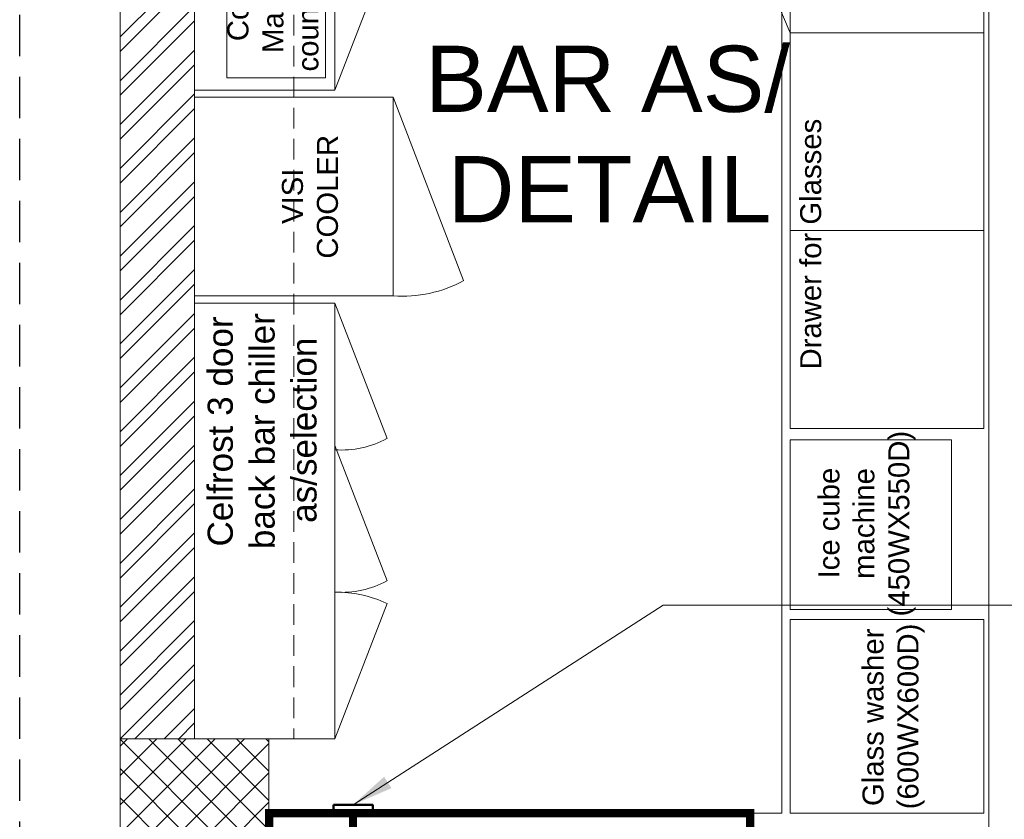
# Model space of a CAD drawing. Header units: inches. Extents: x 113025 to 158499, y 12149 to 30915.
# Tile 18 of 167: x 123397 to 123516, y 20971 to 21068. Entities that reach past the tile are written whole.
import ezdxf

# ---------------------------------------------------------------- set-up
doc = ezdxf.new("R2010")
doc.units = ezdxf.units.IN
doc.header["$MEASUREMENT"] = 0
doc.header["$PDMODE"] = 34
doc.linetypes.add('HIDDEN', pattern=[0.375, 0.25, -0.125])
for name, color, linetype, lineweight in [('FLOOR RAISE', 4, 'Continuous', 5), ('PD_BRICK WALL_115', 134, 'Continuous', 30), ('PD_COLUMN', 2, 'Continuous', 60), ('PD_ELEVATION_03', 80, 'Continuous', 25), ('PD_FURNITURE_LOOSE', 20, 'Continuous', 18), ('PD_HATCH', 45, 'Continuous', 9), ('PP- 75DIA Soil Waste Sewer pipe', 90, 'Continuous', 9), ('PP-TEXT', 7, 'Continuous', 40)]:
    doc.layers.add(name, color=color, linetype=linetype, lineweight=lineweight)
for name, color, linetype in [('PD_025_TEXT', 61, 'Continuous'), ('PD_DIMENSION', 101, 'Continuous'), ('PDF_furniture', 7, 'Continuous'), ('PDF_text', 7, 'Continuous')]:
    doc.layers.add(name, color=color, linetype=linetype)
doc.styles.add('PDF Swiss721BT-RomanCondensed', font='arial.ttf')
doc.styles.get("Standard").update_dxf_attribs({"font": 'arial.ttf', "height": 6})
doc.styles.add('style1', font='arial.ttf', dxfattribs={"height": 500})
doc.styles.add('TIMES NEW ROMAN', font='times.ttf')
doc.dimstyles.new('ISO-10', dxfattribs={"dimtxt": 6, "dimasz": 0.5, "dimexe": 1.25, "dimexo": 0.625, "dimtad": 1, "dimtoh": 1, "dimdec": 1, "dimlunit": 4, "dimtxsty": 'Standard', "dimblk": 'ARCHTICK', "dimcen": 2.5, "dimclrt": 3, "dimadec": 0, "dimazin": 0, "dimtfac": 1, "dimtdec": 1, "dimtmove": 1, "dimatfit": 3, "dimfxl": 1, "dimarcsym": 0})
doc.dimstyles.new('PP-DIM', dxfattribs={"dimtxt": 4, "dimasz": 1, "dimexe": 1, "dimexo": 1, "dimgap": 0.09, "dimtad": 0, "dimdec": 0, "dimzin": 0, "dimdsep": 46, "dimlunit": 4, "dimtxsty": 'TIMES NEW ROMAN', "dimblk": 'ARCHTICK', "dimcen": 0.09, "dimdle": 1, "dimclrd": 256, "dimclre": 256, "dimclrt": 256, "dimadec": 0, "dimazin": 0, "dimtfac": 1, "dimtdec": 4, "dimtofl": 0, "dimtmove": 1, "dimatfit": 3, "dimfxl": 1, "dimtolj": 1, "dimtzin": 0, "dimlwd": -1, "dimlwe": -1, "dimarcsym": 0})

# ---------------------------------------------------------------- blocks, each defined once
blk = doc.blocks.new('_ArchTick')
at = {"color": 0, "linetype": 'ByBlock', "const_width": 0.15}
blk.add_lwpolyline([(-0.5, -0.5), (0.5, 0.5)], dxfattribs=at)
blk = doc.blocks.new('*D707')
at = {"layer": 'Defpoints', "color": 0, "transparency": 16777216}
for p in [(-1107, -9), (-1128.13, -939), (-1107, -939)]:
    blk.add_point(p, dxfattribs=at)
at = {"layer": 'PD_DIMENSION', "color": 0, "linetype": 'HIDDEN', "lineweight": -2, "ltscale": 20, "transparency": 16777216}
for p, q in [((-1107.62, -9), (-1129.38, -9)), ((-1128.13, -9), (-1128.13, -939)), ((-1107.62, -939), (-1129.38, -939))]:
    blk.add_line(p, q, dxfattribs=at)
at = {"layer": 'PD_DIMENSION', "color": 0, "lineweight": -2, "transparency": 16777216, "xscale": 0.5, "yscale": 0.5, "zscale": 0.5}
for p, rotation in [((-1128.13, -9), 90), ((-1128.13, -939), 270)]:
    blk.add_blockref('_ArchTick', p, dxfattribs=dict(at, rotation=rotation))
at = {"layer": 'PD_DIMENSION', "color": 3, "lineweight": 5, "transparency": 16777216, "insert": (-1131.82, -474), "char_height": 6, "attachment_point": 5, "rotation": 90}
blk.add_mtext('77\'-6"', dxfattribs=at)
blk = doc.blocks.new('A$C449A6072')
at = {"color": 251, "lineweight": 5}
for points in [[(68.53, -15), (92.53, -15), (92.53, 9), (68.53, 9)], [(94.87, 5.1), (113.86, 5.1), (113.86, -6.84), (94.87, -6.84)]]:
    blk.add_lwpolyline(points, close=True, dxfattribs=at)
at = {"layer": 'PDF_furniture', "color": 251, "lineweight": 5}
blk.add_line((76.4, -86.4), (76.4, -63), dxfattribs=at)
for points in [[(67.65, 9), (15, 9), (15, -7.96), (67.65, -7.96)], [(146.01, 9), (93.36, 9), (93.36, -7.96), (146.01, -7.96)], [(6, -86.4), (29.4, -86.4), (29.4, -63), (6, -63)], [(30.62, -82.5), (51.12, -82.5), (51.12, -63), (30.62, -63)], [(52.5, -63), (100.3, -63), (100.3, -86.4), (52.5, -86.4)]]:
    blk.add_lwpolyline(points, close=True, dxfattribs=at)
for points in [[(15, -7.96), (31.36, -14.27)], [(50.45, -7.96), (34.09, -14.27)], [(67.65, -7.96), (51.29, -14.27)], [(93.36, -7.96), (109.72, -14.27)], [(92.53, -15), (70.37, -23.53)], [(100.3, -63), (115, -56.76)]]:
    blk.add_lwpolyline(points, dxfattribs=at)
blk.add_lwpolyline([(133.4, -63), (100.3, -63), (100.3, -86.4), (133.4, -86.4), (133.4, -63, -1.384008)], format="xyb", close=True, dxfattribs=at)
for centre, radius, start, end in [((17.77, -8.03), 14.95, 335.3347, 0.2423), ((43.91, -8.84), 11.22, 175.5156, 208.9074), ((61.11, -8.84), 11.22, 175.5156, 208.9074), ((83.68, -16.19), 15.2, 175.5156, 208.9074)]:
    blk.add_arc(centre, radius, start, end, dxfattribs=at)
at = {"layer": 'PDF_text', "color": 251, "attachment_point": 4, "style": 'PDF Swiss721BT-RomanCondensed'}
for s, insert, char_height, width in [('\\pi3.9997;Celfrost 3 door \\P\\pi3.6798;back bar chiller \\P\\pi6.8551;as/selection', (34.23, 0.81), 3.0356, 35.6591), ('\\pi6.0399;Coffee \\P\\pi4.6073;Machine \\P\\pi2.3757;counter top', (93.26, -0.86), 2.535, 22.1904), ('\\pi7.9161;VISI \\P\\pi3.728;COOLER', (69.29, -4.97), 2.535, 22.1904), ('\\pi11.904;Blender ', (-23.16, -58.1), 2.535, 35.8029), ('Drawer for Glasses', (59.62, -65.49), 2.535, 34.6491), ('\\pi4.5059;Ice cube \\P\\pi4.4584;machine\\P\\pi-0.086824;(450WX550D)', (29.86, -72.28), 2.535, 21.922), ('\\pi7.2453;Glass washer\\P\\pi6.8536;(600WX600D) ', (-0.38, -75.5), 2.535, 35.8029)]:
    blk.add_mtext(s, dxfattribs=dict(at, insert=insert, char_height=char_height, width=width))
blk = doc.blocks.new('FIRST FLOOR PLAN 0')
at = {"layer": 'PD_HATCH', "lineweight": 5}
h = blk.add_hatch(dxfattribs=at)
h.set_pattern_fill('ANSI32', color=251, scale=10)
h.set_pattern_definition([(45, (-1110.15, -834.2493), (-2.65165, 2.65165), []), (45, (-1108.3824, -834.2493), (-2.65165, 2.65165), [])])
h.paths.add_polyline_path([(-1107, -791.5), (-1116, -791.5), (-1116, -873), (-1107, -873)])
h.paths.add_polyline_path([(-745.5, -939), (-915, -939), (-915, -948), (-745.5, -948)])
h.paths.add_polyline_path([(-561, -939), (-730.5, -939), (-730.5, -948), (-561, -948)])
h.paths.add_polyline_path([(-1107, -75), (-1116, -75), (-1116, -156.5), (-1107, -156.5)])
h.paths.add_polyline_path([(-1107, -171.5), (-1116, -171.5), (-1116, -311.5), (-1107, -311.5)])
h.paths.add_polyline_path([(-1107, -326.5), (-1116, -326.5), (-1116, -466.5), (-1107, -466.5)])
h.paths.add_polyline_path([(-1107, -481.5), (-1116, -481.5), (-1116, -621.5), (-1107, -621.5)])
h.paths.add_polyline_path([(-1107, -636.5), (-1116, -636.5), (-1116, -776.5), (-1107, -776.5)])
h.paths.add_polyline_path([(-15, 0), (-181.5, 0), (-181.5, -9), (-15, -9)])
h.paths.add_polyline_path([(-196.5, 0), (-361.5, 0), (-361.5, -9), (-196.5, -9)])
h.paths.add_polyline_path([(-376.5, 0), (-546, 0), (-546, -9), (-376.5, -9)])
h.paths.add_polyline_path([(-561, 0), (-730.5, 0), (-730.5, -9), (-561, -9)])
h.paths.add_polyline_path([(-930, 0), (-1041, 0), (-1041, -9), (-930, -9)])
h.paths.add_polyline_path([(-1056, 0), (-1116, 0), (-1116, -60), (-1107, -60), (-1107, -9), (-1056, -9)])
h.paths.add_polyline_path([(-1107, -888), (-1116, -888), (-1116, -948), (-1056, -948), (-1056, -939), (-1107, -939)])
h.paths.add_polyline_path([(-930, -939), (-1041, -939), (-1041, -948), (-930, -948)])
h.paths.add_polyline_path([(-521.25, -939), (-546, -939), (-546, -948), (-521.25, -948)])
h.paths.add_polyline_path([(-376.5, -939), (-401.25, -939), (-401.25, -948), (-376.5, -948)])
h.paths.add_polyline_path([(-339, -939), (-361.5, -939), (-361.5, -948), (-339, -948)])
h.paths.add_polyline_path([(-196.5, -939), (-219, -939), (-219, -948), (-196.5, -948)])
h.paths.add_polyline_path([(-159, -939), (-181.5, -939), (-181.5, -948), (-159, -948)])
h.paths.add_polyline_path([(-15, -939), (-39, -939), (-39, -948), (-15, -948)])
h.paths.add_polyline_path([(0, -930), (-9, -930)])
h.paths.add_polyline_path([(0, -791.5), (-9, -791.5), (-9, -930), (0, -930)])
h.paths.add_polyline_path([(0, -636.5), (-9, -636.5), (-9, -776.5), (0, -776.5)])
h.paths.add_polyline_path([(0, -326.5), (-9, -326.5), (-9, -621.5), (0, -621.5)])
h.paths.add_polyline_path([(0, -18), (-9, -18), (-9, -156.5), (0, -156.5)])
h.paths.add_polyline_path([(-18, -159.5), (-123, -159.5), (-123, -168.5), (-18, -168.5)])
h.paths.add_polyline_path([(-123, -171.5), (-132, -171.5), (-132, -249.5), (-123, -249.5)])
h.paths.add_polyline_path([(-132, -159.5), (-204, -159.5), (-204, -168.5), (-132, -168.5)])
h.paths.add_polyline_path([(-204, -171.5), (-213, -171.5), (-213, -249.5), (-204, -249.5)])
h.paths.add_polyline_path([(-213, -159.5), (-294, -159.5), (-294, -261.5), (-267, -261.5), (-267, -252.5), (-285, -252.5), (-285, -168.5), (-213, -168.5)])
h.paths.add_polyline_path([(-213, -252.5), (-231, -252.5), (-231, -261.5), (-213, -261.5)], flags=17)
h.paths.add_polyline_path([(-186, -252.5), (-204, -252.5), (-204, -261.5), (-186, -261.5)])
h.paths.add_polyline_path([(-132, -252.5), (-150, -252.5), (-150, -261.5), (-132, -261.5)])
h.paths.add_polyline_path([(-123, -261.5), (-132, -261.5), (-132, -324.5), (-123, -324.5)])
h.paths.add_polyline_path([(0, -310.5), (-9, -310.5), (-9, -311.5), (0, -311.5)])
h.paths.add_polyline_path([(0, -171.5), (-9, -171.5), (-9, -190.5), (0, -190.5)])
h.paths.add_polyline_path([(-878.25, -9), (-878.25, 0), (-915, 0), (-915, -9)])
h.paths.add_polyline_path([(-782.25, 0), (-782.25, -9), (-745.5, -9), (-745.5, 0)])
h = blk.add_hatch(dxfattribs=at)
h.set_pattern_fill('ANSI37', color=251, scale=20)
h.set_pattern_definition([(45, (144327.2833, 25769.4912), (-1.767766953, 1.767766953), []), (135, (144327.2833, 25769.4912), (-1.767766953, -1.767766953), [])])
h.paths.add_polyline_path([(-1116, -621.5), (-1116, -636.5), (-1098, -636.5), (-1098, -621.5)])
at = {"layer": 'PD_BRICK WALL_115', "color": 251, "lineweight": 5}
for p, q in [((-1116, -481.5), (-1116, -621.5)), ((-1107, -481.5), (-1107, -621.5))]:
    blk.add_line(p, q, dxfattribs=at)
at = {"layer": 'PD_COLUMN', "color": 251, "lineweight": 5}
blk.add_lwpolyline([(-1116, -621.5), (-1116, -636.5), (-1098, -636.5), (-1098, -621.5)], close=True, dxfattribs=at)
at = {"layer": 'PD_ELEVATION_03', "color": 251, "lineweight": 5}
blk.add_line((-1011, -655.5), (-1011, -446), dxfattribs=at)
at = {"layer": 'PD_FURNITURE_LOOSE', "color": 251, "lineweight": 5, "ltscale": 10}
for p, q in [((-1036, -630.5), (-1036, -471)), ((-1098, -630.5), (-1036, -630.5))]:
    blk.add_line(p, q, dxfattribs=at)
at = {"layer": 'PD_FURNITURE_LOOSE', "color": 251, "linetype": 'HIDDEN', "lineweight": 5, "ltscale": 10}
for p in [(-1095, -481.5), (-1098, -621.5)]:
    blk.add_line(p, (-1095, -621.5), dxfattribs=at)
at = {"color": 251, "rotation": 90}
blk.add_blockref('A$C449A6072', (-1098, -636.5), dxfattribs=at)
at = {"layer": 'PD_025_TEXT', "color": 251, "insert": (-1094.54, -537.75), "char_height": 8, "width": 74.1316, "attachment_point": 1, "style": 'style1'}
blk.add_mtext('\\pi15.426;BAR AS/ \\P\\pi18.133;DETAIL', dxfattribs=at)
at = {"layer": 'PD_DIMENSION', "color": 251, "lineweight": 5, "ltscale": 20}
dim = blk.add_linear_dim(base=(-1128.13, -939), p1=(-1107, -9), p2=(-1107, -939), angle=90, dimstyle='ISO-10', override={"dimfxl": 25.4, "dimfxlon": 1, "dimarcsym": 1}, dxfattribs=at)
dim.commit()
dim.dimension.update_dxf_attribs({"geometry": '*D707', "text_midpoint": (-1131.82, -474)})

msp = doc.modelspace()

# ---------------------------------------------------------------- linework, layer by layer
at = {"layer": 'FLOOR RAISE', "const_width": 1}
msp.add_lwpolyline([(123426.89, 20972.1), (123485.04, 20972.1), (123485.04, 20947.1), (123426.89, 20947.1)], close=True, dxfattribs=at)
at = {"layer": 'PP- 75DIA Soil Waste Sewer pipe', "ltscale": 0.015, "const_width": 1}
msp.add_lwpolyline([(123437.04, 20972.1), (123437.04, 20962.79), (123432.26, 20957.51)], dxfattribs=at)
at = {"layer": 'PP- 75DIA Soil Waste Sewer pipe', "lineweight": 50, "ltscale": 0.015}
msp.add_lwpolyline([(123434.66, 20973.11), (123439.42, 20973.11), (123439.42, 20972.1), (123434.66, 20972.1)], close=True, dxfattribs=at)

# ---------------------------------------------------------------- block references
at = {"color": 251}
msp.add_blockref('FIRST FLOOR PLAN 0', (124524.88, 21602.6), dxfattribs=at)

# ---------------------------------------------------------------- leaders
at = {"layer": 'PP-TEXT', "lineweight": 70, "ltscale": 12}
msp.add_leader([(123437.04, 20973.11), (123474.53, 20997.25), (123547.91, 20997.25)], dimstyle='PP-DIM', override={"dimtxt": 8.5, "dimasz": 5, "dimdec": 1, "dimcen": 0, "dimtfac": 12, "dimtdec": 1, "dimfxl": 7, "dimfxlon": 1, "dimlwd": 18, "dimarcsym": 1}, dxfattribs=at)

doc.saveas('drawing.dxf')
